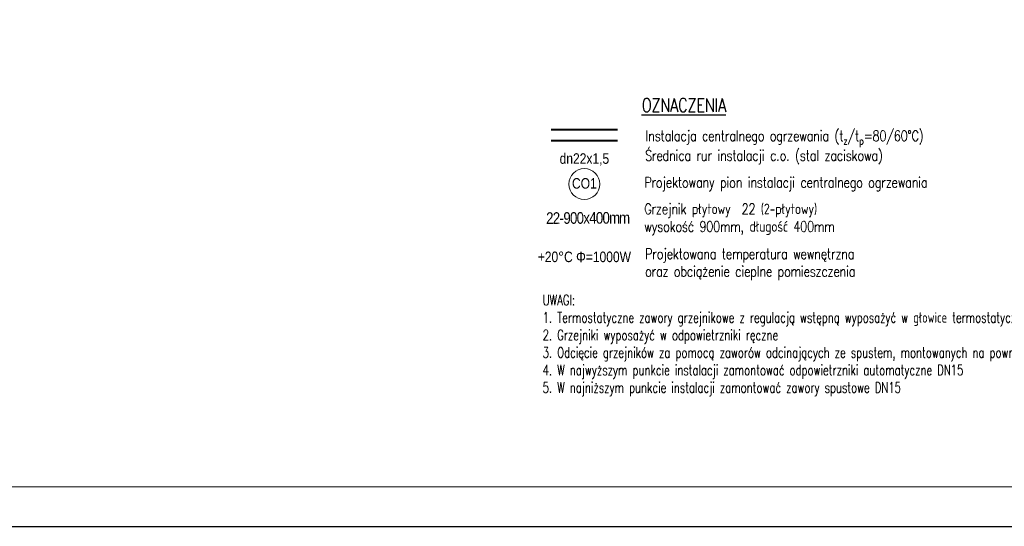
# Model space of a CAD drawing. Header units: millimetres. Extents: x -2390 to 43572, y -15084 to -12114.
# Tile 45 of 52: x 31891 to 33390, y -15084 to -14312. Entities that reach past the tile are written whole.
import ezdxf
from ezdxf.enums import TextEntityAlignment as Align

# ---------------------------------------------------------------- set-up
doc = ezdxf.new("R2010")
doc.units = ezdxf.units.MM
doc.linetypes.add('DASHED', pattern=[1.905, 1.27, -0.635])
for name, color, linetype, lineweight in [('IS-Działka (powrotna)', 5, 'DASHED', 40), ('IS-Działka (zasilająca)', 1, 'Continuous', 40), ('IS-Grzejnik_etykieta', 7, 'Continuous', 5), ('IS-opis', 7, 'Continuous', 25), ('IS-ramka', 7, 'Continuous', 15), ('wymiary', 6, 'Continuous', 5)]:
    doc.layers.add(name, color=color, linetype=linetype, lineweight=lineweight)
doc.layers.add('IS-pomocnicze', color=2, linetype='Continuous', plot=False)
doc.styles.add('Arial_Narrow_____', font='ARIALN.TTF')
doc.styles.add('ROMANS', font='romans.shx', dxfattribs={"height": 1})
doc.styles.get("Standard").update_dxf_attribs({"font": 'arial.ttf'})

msp = doc.modelspace()

# ---------------------------------------------------------------- linework, layer by layer
at = {"layer": 'IS-Działka (powrotna)', "ltscale": 150}
msp.add_line((32801, -14496.9), (32700.2, -14496.9), dxfattribs=at)
at = {"layer": 'IS-Działka (zasilająca)'}
msp.add_line((32801, -14480.4), (32700.2, -14480.4), dxfattribs=at)
at = {"layer": 'IS-pomocnicze', "transparency": 33554687}
msp.add_lwpolyline([(29245.3, -15084), (35245.3, -15084), (35245.3, -12114), (29245.3, -12114), (29245.3, -15084)], dxfattribs=at)
at = {"layer": 'IS-ramka', "transparency": 33554687}
msp.add_lwpolyline([(29305.3, -15024), (35185.3, -15024), (35185.3, -12174), (29305.3, -12174)], close=True, dxfattribs=at)
at = {"layer": 'wymiary', "color": 0}
msp.add_circle((32750.5, -14562.8), 23.5, dxfattribs=at)

# ---------------------------------------------------------------- texts
at = {"color": 0, "ltscale": 10, "insert": (26613.5, -14358.7), "char_height": 27.3, "width": 1403.675, "attachment_point": 1}
msp.add_mtext('\\pi354.59;{\\fCalibri|b0|i0|c0|p34;Pracownia Projektowa "KONSTRUKTOR"\\P\\pi239.68;siedziba: ul. Wojska Polskiego 5, 58-160 Świebodzice,\\P\\pi297.58;biuro: ul. Broniewskiego 1B, 58-309 Wałbrzych}', dxfattribs=at)
at = {"layer": 'IS-Grzejnik_etykieta', "style": 'Arial_Narrow_____'}
for s, p in [('dn22x1,5', (32750.6, -14531.9)), ('+20%%DC Φ=1000W', (32750.6, -14681.6))]:
    msp.add_text(s, height=16, dxfattribs=at).set_placement(p, align=Align.CENTER)
msp.add_text('CO1', height=16, dxfattribs=at).set_placement((32750.6, -14561.7), align=Align.MIDDLE_CENTER)
at = {"layer": 'IS-opis', "attachment_point": 1}
for s, insert, char_height, width in [('\\pxql;{\\Fsimplex|c238;\\W0.8;\\T0.95;\\LOZNACZENIA}', (32837.7, -14432.2), 20.736, 133.727), ('\\A1;{\\Fsimplex|c238;\\W0.8;\\T0.95;Instalacja centralnego ogrzewania (t\\H0.7x;\\S^ z;\\H1.42857x;/t\\H0.70001x;\\S^ p;\\H1.42854x;=80/60°C)}', (32843.5, -14481.2), 16, 624.543), ('{\\Fsimplex|c238;\\W0.8;\\T0.95;Średnica rur instalacji c.o. (stal zaciskowa)}', (32842.9, -14511.2), 16, 624.543), ('{\\Fsimplex|c238;\\W0.8;\\T0.95;Projektowany pion instalacji centralnego ogrzewania}', (32841.7, -14552.2), 16, 520.497), ('{\\Fsimplex|c238;\\W0.8;\\T0.95;Grzejnik płytowy  22 (2-płytowy)\\Pwysokość 900mm, długość 400mm}', (32841.7, -14592.6), 16, 477.675), ('{\\Fsimplex|c238;\\W0.8;\\T0.95;Projektowana temperatura wewnętrzna \\Poraz obciążenie cieplne pomieszczenia}', (32842.9, -14660.9), 16, 419.996)]:
    msp.add_mtext(s, dxfattribs=dict(at, insert=insert, char_height=char_height, width=width))
at = {"layer": 'IS-opis', "color": 0, "insert": (32687.1, -14731.2), "char_height": 16, "attachment_point": 1, "style": 'ROMANS'}
msp.add_mtext('{\\W0.7;UWAGI:\\P1. Termostatyczne zawory grzejnikowe z regulacją wstępną wyposażyć w głowice termostatyczne\\P2. Grzejniki wyposażyć w odpowietrzniki ręczne\\P3. \\C256;Odcięcie grzejników za pomocą zaworów odcinających ze spustem, montowanych na powrocie\\fCambria|b0|i0|c238|p18;\\W0.9; \\Fromans|c238;\\W0.7;\\C0;\\P4. W najwyższym punkcie instalacji zamontować odpowietrzniki automatyczne DN15\\P5. W najniższym punkcie instalacji zamontować zawory spustowe DN15}', dxfattribs=at)

# ---------------------------------------------------------------- next in the draw order: texts
at = {"layer": 'IS-Grzejnik_etykieta', "insert": (32691.2, -14605.8), "char_height": 17.6, "width": 128.386, "attachment_point": 1, "rotation": 0.2403, "style": 'Arial_Narrow_____', "bg_fill": 2}
msp.add_mtext('\\pxqc;{\\T0.9;22-900x400mm}', dxfattribs=at)

doc.saveas('drawing.dxf')
